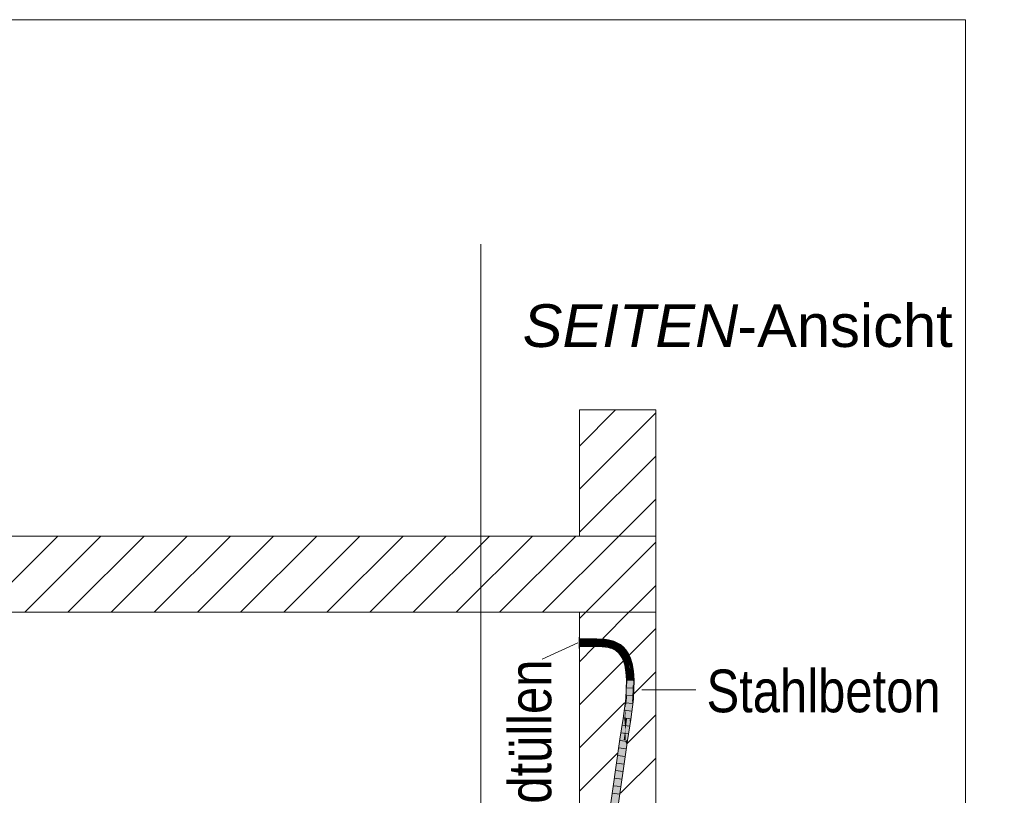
# Model space of a CAD drawing. Extents: x -720 to 300, y 62 to 1162.
# Tile 44 of 256: x 156 to 188, y 656 to 681. Entities that reach past the tile are written whole.
import ezdxf
from ezdxf.lldxf.tags import DXFTag

# ---------------------------------------------------------------- set-up
doc = ezdxf.new("R2010")
doc.units = 0
doc.layers.get('0').update_dxf_attribs({"lineweight": 13})
for name, color, linetype, lineweight, true_color in [('E_Detail_Beschriftung', 7, 'Continuous', 13, 0x009900), ('E_Detail_Wandschraffur', 7, 'Continuous', 5, 0xc0c0c0), ('E_Leerrohr 25-A06G93Y08I', 7, 'Continuous', 9, 0xff8000), ('E_Leerrohr 25-Shading', 7, 'Continuous', 9, 0xff8000)]:
    doc.layers.add(name, color=color, linetype=linetype, lineweight=lineweight, true_color=true_color)
doc.layers.add('E_Detail_Linie_Text_Bem', color=7, linetype='Continuous', lineweight=13)
doc.styles.get("Standard").update_dxf_attribs({"font": 'ARIALN.TTF'})
tags = doc.linetypes.add('fein_strichliert', pattern=[4, 1, -2, 1]).pattern_tags.tags
tags[8:9] = [DXFTag(74, 4), DXFTag(75, 0), DXFTag(340, '0'), DXFTag(46, 0.0), DXFTag(50, 0.0), DXFTag(44, 0.0), DXFTag(45, 0.0)]
tags[6:7] = [DXFTag(74, 4), DXFTag(75, 0), DXFTag(340, '0'), DXFTag(46, 0.0), DXFTag(50, 0.0), DXFTag(44, 0.0), DXFTag(45, 0.0)]
tags[4:5] = [DXFTag(74, 4), DXFTag(75, 0), DXFTag(340, '0'), DXFTag(46, 0.0), DXFTag(50, 0.0), DXFTag(44, 0.0), DXFTag(45, 0.0)]
tags = doc.linetypes.add('fein_strichliert-A06G93Y38I', pattern=[4, 1, -2, 1]).pattern_tags.tags
tags[8:9] = [DXFTag(74, 4), DXFTag(75, 0), DXFTag(340, '0'), DXFTag(46, 0.0), DXFTag(50, 0.0), DXFTag(44, 0.0), DXFTag(45, 0.0)]
tags[6:7] = [DXFTag(74, 4), DXFTag(75, 0), DXFTag(340, '0'), DXFTag(46, 0.0), DXFTag(50, 0.0), DXFTag(44, 0.0), DXFTag(45, 0.0)]
tags[4:5] = [DXFTag(74, 4), DXFTag(75, 0), DXFTag(340, '0'), DXFTag(46, 0.0), DXFTag(50, 0.0), DXFTag(44, 0.0), DXFTag(45, 0.0)]
tags = doc.linetypes.add('STRICHPUNKT2-A06G93Y18I', pattern=[12.7, 6.35, -3.175, 0, -3.175]).pattern_tags.tags
tags[10:11] = [DXFTag(74, 4), DXFTag(75, 0), DXFTag(340, '0'), DXFTag(46, 0.0), DXFTag(50, 0.0), DXFTag(44, 0.0), DXFTag(45, 0.0)]
tags[8:9] = [DXFTag(74, 4), DXFTag(75, 0), DXFTag(340, '0'), DXFTag(46, 0.0), DXFTag(50, 0.0), DXFTag(44, 0.0), DXFTag(45, 0.0)]
tags[6:7] = [DXFTag(74, 4), DXFTag(75, 0), DXFTag(340, '0'), DXFTag(46, 0.0), DXFTag(50, 0.0), DXFTag(44, 0.0), DXFTag(45, 0.0)]
tags[4:5] = [DXFTag(74, 4), DXFTag(75, 0), DXFTag(340, '0'), DXFTag(46, 0.0), DXFTag(50, 0.0), DXFTag(44, 0.0), DXFTag(45, 0.0)]

# ---------------------------------------------------------------- blocks, each defined once
blk = doc.blocks.new('Shading-A06G93SJ8I', base_point=(174.288, 726.756))
at = {"layer": 'E_Leerrohr 25-Shading', "color": 31, "true_color": 0xecb67f}
for points in [[(173.932, 660.906), (173.932, 661.096), (173.926, 660.906), (173.926, 661.096)], [(173.932, 660.906), (173.932, 661.096), (173.926, 660.906), (173.926, 661.096)], [(173.932, 660.874), (173.932, 660.906), (173.926, 660.874), (173.926, 660.906)], [(173.932, 660.874), (173.932, 660.906), (173.926, 660.874), (173.926, 660.906)], [(173.926, 660.716), (173.932, 660.716), (173.926, 660.874), (173.932, 660.874)], [(173.926, 660.716), (173.932, 660.716), (173.926, 660.874), (173.932, 660.874)], [(173.932, 661.031), (173.932, 660.906), (174.082, 661.031), (174.207, 660.906)], [(173.932, 661.031), (173.932, 660.906), (174.082, 661.031), (174.207, 660.906)], [(173.932, 660.906), (173.932, 660.781), (174.207, 660.906), (174.082, 660.781)], [(173.932, 660.906), (173.932, 660.781), (174.207, 660.906), (174.082, 660.781)], [(174.207, 660.906), (174.272, 660.906), (174.082, 661.031), (174.147, 661.031)], [(174.207, 660.906), (174.272, 660.906), (174.082, 661.031), (174.147, 661.031)], [(174.082, 660.781), (174.147, 660.781), (174.207, 660.906), (174.272, 660.906)], [(174.082, 660.781), (174.147, 660.781), (174.207, 660.906), (174.272, 660.906)], [(174.147, 661.031), (174.272, 660.906), (174.326, 661.031), (174.326, 660.96)], [(174.147, 661.031), (174.272, 660.906), (174.326, 661.031), (174.326, 660.96)], [(174.272, 660.906), (174.147, 660.781), (174.326, 660.852), (174.326, 660.781)], [(174.272, 660.906), (174.147, 660.781), (174.326, 660.852), (174.326, 660.781)], [(174.326, 660.96), (174.272, 660.906), (174.326, 660.92), (174.312, 660.906)], [(174.326, 660.96), (174.272, 660.906), (174.326, 660.92), (174.312, 660.906)], [(174.312, 660.906), (174.272, 660.906), (174.326, 660.892), (174.326, 660.852)], [(174.312, 660.906), (174.272, 660.906), (174.326, 660.892), (174.326, 660.852)], [(174.312, 660.906), (174.326, 660.906), (174.326, 660.92)], [(174.312, 660.906), (174.326, 660.906), (174.326, 660.92)], [(174.326, 660.906), (174.312, 660.906), (174.326, 660.892)], [(174.326, 660.906), (174.312, 660.906), (174.326, 660.892)]]:
    blk.add_solid(points, dxfattribs=at)
at = {"layer": 'E_Leerrohr 25-Shading', "color": 43, "true_color": 0xd7ab7f}
for points in [[(173.932, 660.995), (174.082, 661.033), (173.932, 661.031)], [(173.932, 660.995), (174.116, 660.997), (174.082, 661.033), (174.116, 661.02)], [(173.932, 660.781), (174.119, 660.82), (173.932, 660.818)], [(174.119, 660.82), (173.932, 660.781), (174.119, 660.799), (174.086, 660.784)], [(173.932, 660.781), (174.082, 660.783), (174.086, 660.784)], [(174.116, 661.02), (174.115, 661.033), (174.082, 661.033)], [(174.086, 660.784), (174.082, 660.783), (174.119, 660.785), (174.119, 660.783)], [(174.119, 660.799), (174.086, 660.784), (174.119, 660.785)], [(174.115, 661.033), (174.236, 660.999), (174.147, 661.034)], [(174.115, 661.033), (174.116, 661.02), (174.236, 660.999), (174.171, 660.998)], [(174.116, 661.02), (174.116, 660.997), (174.171, 660.998)], [(174.236, 660.822), (174.119, 660.799), (174.152, 660.786), (174.119, 660.785)], [(174.119, 660.799), (174.236, 660.822), (174.171, 660.821)], [(174.119, 660.82), (174.119, 660.799), (174.171, 660.821)], [(174.119, 660.785), (174.119, 660.783), (174.152, 660.786), (174.147, 660.784)], [(174.236, 660.999), (174.307, 661), (174.147, 661.034), (174.307, 661.037)], [(174.152, 660.786), (174.147, 660.784), (174.309, 660.791), (174.309, 660.787)], [(174.267, 660.823), (174.236, 660.822), (174.309, 660.791), (174.152, 660.786)], [(174.308, 660.824), (174.267, 660.823), (174.308, 660.816)], [(174.267, 660.823), (174.309, 660.791), (174.308, 660.816)], [(174.307, 661), (174.309, 661), (174.307, 661.037), (174.397, 661.037)], [(174.309, 660.824), (174.308, 660.824), (174.339, 660.811), (174.308, 660.816)], [(174.308, 660.816), (174.309, 660.791), (174.339, 660.811), (174.388, 660.791)], [(174.437, 661.037), (174.397, 661.037), (174.349, 661), (174.309, 661)], [(174.407, 660.8), (174.349, 660.824), (174.339, 660.811), (174.309, 660.824)], [(174.309, 660.791), (174.309, 660.787), (174.388, 660.791), (174.397, 660.787)], [(174.388, 660.791), (174.427, 660.791), (174.339, 660.811), (174.407, 660.8)], [(174.462, 661.037), (174.437, 661.037), (174.374, 661), (174.349, 661)], [(174.45, 660.792), (174.374, 660.824), (174.407, 660.8), (174.349, 660.824)], [(174.374, 661), (174.5, 661), (174.462, 661.037), (174.501, 661.037)], [(174.462, 660.787), (174.495, 660.787), (174.374, 660.824), (174.496, 660.824)], [(174.437, 660.787), (174.427, 660.791), (174.397, 660.787), (174.388, 660.791)], [(174.427, 660.791), (174.453, 660.791), (174.407, 660.8), (174.45, 660.792)], [(174.462, 660.787), (174.453, 660.791), (174.437, 660.787), (174.427, 660.791)], [(174.495, 660.787), (174.675, 660.779), (174.496, 660.824), (174.677, 660.813)], [(174.496, 660.824), (174.677, 660.813), (174.668, 660.816), (174.677, 660.813)], [(174.688, 660.992), (174.69, 661.028), (174.5, 661), (174.501, 661.037)], [(174.677, 660.813), (174.677, 660.815), (174.668, 660.816)], [(174.675, 660.779), (174.728, 660.773), (174.677, 660.813), (174.732, 660.807)], [(174.677, 660.813), (174.732, 660.807), (174.677, 660.815), (174.732, 660.809)], [(174.732, 660.809), (174.732, 660.81), (174.677, 660.815)], [(174.751, 660.986), (174.755, 661.022), (174.688, 660.992), (174.69, 661.028)], [(174.728, 660.773), (174.782, 660.767), (174.732, 660.807), (174.787, 660.799)], [(174.787, 660.802), (174.787, 660.803), (174.732, 660.809), (174.732, 660.81)], [(174.732, 660.807), (174.787, 660.799), (174.732, 660.809), (174.787, 660.802)], [(174.812, 660.978), (174.817, 661.014), (174.751, 660.986), (174.755, 661.022)], [(174.782, 660.767), (174.834, 660.758), (174.787, 660.799), (174.84, 660.788)], [(174.787, 660.802), (174.84, 660.792), (174.787, 660.803), (174.84, 660.793)], [(174.787, 660.799), (174.84, 660.788), (174.787, 660.802), (174.84, 660.792)], [(174.871, 660.968), (174.878, 661.004), (174.812, 660.978), (174.817, 661.014)], [(174.834, 660.758), (174.871, 660.751), (174.84, 660.788), (174.877, 660.779)], [(174.878, 660.785), (174.878, 660.787), (174.84, 660.793), (174.841, 660.794)], [(174.84, 660.792), (174.877, 660.783), (174.84, 660.793), (174.878, 660.785)], [(174.84, 660.788), (174.877, 660.779), (174.84, 660.792), (174.877, 660.783)], [(174.916, 660.96), (174.923, 660.995), (174.871, 660.968), (174.878, 661.004)], [(174.871, 660.751), (174.906, 660.743), (174.877, 660.779), (174.913, 660.769)], [(174.877, 660.783), (174.914, 660.773), (174.878, 660.785), (174.914, 660.775)], [(174.877, 660.779), (174.913, 660.769), (174.877, 660.783), (174.914, 660.773)], [(174.878, 660.785), (174.914, 660.775), (174.878, 660.787), (174.915, 660.777)], [(174.906, 660.743), (174.94, 660.733), (174.913, 660.769), (174.947, 660.758)], [(174.913, 660.769), (174.947, 660.758), (174.914, 660.773), (174.948, 660.762)], [(174.914, 660.775), (174.949, 660.764), (174.915, 660.777), (174.95, 660.767)], [(174.914, 660.773), (174.948, 660.762), (174.914, 660.775), (174.949, 660.764)], [(174.95, 660.767), (174.95, 660.768), (174.915, 660.777), (174.915, 660.778)], [(174.916, 660.96), (174.968, 660.985), (174.923, 660.995)], [(174.916, 660.96), (174.954, 660.951), (174.968, 660.985), (174.96, 660.956)], [(174.947, 660.758), (174.94, 660.733), (174.95, 660.757)], [(174.95, 660.757), (174.94, 660.733), (174.973, 660.741), (174.967, 660.725)], [(174.948, 660.762), (174.947, 660.758), (174.951, 660.761), (174.95, 660.757)], [(174.951, 660.761), (174.952, 660.763), (174.948, 660.762), (174.949, 660.764)], [(174.949, 660.764), (174.952, 660.763), (174.95, 660.767), (174.953, 660.766)], [(174.953, 660.766), (174.954, 660.767), (174.95, 660.767), (174.95, 660.768)], [(174.966, 660.75), (174.962, 660.757), (174.95, 660.757), (174.951, 660.761)], [(174.95, 660.757), (174.973, 660.741), (174.966, 660.75)], [(174.951, 660.761), (174.962, 660.757), (174.952, 660.763), (174.959, 660.761)], [(174.952, 660.763), (174.959, 660.761), (174.953, 660.766), (174.956, 660.765)], [(174.956, 660.765), (174.954, 660.767), (174.953, 660.766)], [(174.954, 660.951), (174.959, 660.95), (174.96, 660.956)], [(174.973, 660.741), (174.98, 660.759), (174.954, 660.767)], [(174.959, 660.95), (175.001, 660.938), (174.99, 660.979), (175.011, 660.973)], [(174.959, 660.95), (174.99, 660.979), (174.96, 660.956)], [(174.99, 660.979), (174.968, 660.985), (174.96, 660.956)], [(174.991, 660.715), (174.98, 660.759), (174.973, 660.741)], [(174.98, 660.759), (174.991, 660.715), (175.072, 660.717), (175.057, 660.687)], [(174.98, 660.759), (174.98, 660.759), (175.073, 660.72), (175.072, 660.717)], [(175.046, 660.923), (175.059, 660.957), (175.001, 660.938), (175.011, 660.973)], [(175.154, 660.877), (175.171, 660.91), (175.046, 660.923), (175.059, 660.957)], [(175.254, 660.816), (175.276, 660.846), (175.154, 660.877), (175.171, 660.91)], [(175.343, 660.742), (175.369, 660.768), (175.254, 660.816), (175.276, 660.846)], [(175.422, 660.655), (175.451, 660.678), (175.343, 660.742), (175.369, 660.768)], [(174.967, 660.725), (174.991, 660.715), (174.973, 660.741)], [(175.057, 660.687), (175.131, 660.642), (175.072, 660.717), (175.147, 660.665)], [(175.072, 660.717), (175.147, 660.665), (175.073, 660.72), (175.15, 660.67)], [(175.15, 660.67), (175.152, 660.672), (175.073, 660.72)], [(175.131, 660.642), (175.196, 660.588), (175.147, 660.665), (175.21, 660.603)], [(175.147, 660.665), (175.21, 660.603), (175.15, 660.67), (175.216, 660.609)], [(175.15, 660.67), (175.216, 660.609), (175.152, 660.672), (175.219, 660.612)], [(175.219, 660.612), (175.221, 660.614), (175.152, 660.672)], [(175.196, 660.588), (175.251, 660.527), (175.21, 660.603), (175.261, 660.534)], [(175.21, 660.603), (175.261, 660.534), (175.216, 660.609), (175.268, 660.54)], [(175.216, 660.609), (175.268, 660.54), (175.219, 660.612), (175.274, 660.544)], [(175.219, 660.612), (175.274, 660.544), (175.221, 660.614), (175.279, 660.547)], [(175.279, 660.547), (175.281, 660.549), (175.221, 660.614)], [(175.251, 660.527), (175.302, 660.45), (175.261, 660.534)], [(175.261, 660.534), (175.302, 660.45), (175.268, 660.54), (175.293, 660.492)], [(175.268, 660.54), (175.293, 660.492), (175.274, 660.544), (175.286, 660.522)], [(175.274, 660.544), (175.286, 660.522), (175.279, 660.547), (175.282, 660.541)], [(175.282, 660.541), (175.281, 660.549), (175.279, 660.547)], [(175.282, 660.541), (175.342, 660.438), (175.281, 660.549), (175.347, 660.441)], [(175.347, 660.441), (175.351, 660.443), (175.281, 660.549)], [(175.334, 660.434), (175.342, 660.438), (175.286, 660.522), (175.282, 660.541)], [(175.286, 660.522), (175.293, 660.492), (175.334, 660.434), (175.325, 660.429)], [(175.293, 660.492), (175.302, 660.45), (175.325, 660.429), (175.319, 660.425)], [(175.325, 660.429), (175.342, 660.374), (175.334, 660.434), (175.345, 660.4)], [(175.334, 660.434), (175.345, 660.4), (175.342, 660.438), (175.348, 660.421)], [(175.342, 660.438), (175.348, 660.421), (175.347, 660.441), (175.35, 660.434)], [(175.35, 660.434), (175.351, 660.443), (175.347, 660.441)], [(175.386, 660.313), (175.395, 660.316), (175.348, 660.421), (175.35, 660.434)], [(175.35, 660.434), (175.351, 660.442), (175.351, 660.443)], [(175.35, 660.434), (175.395, 660.316), (175.351, 660.442), (175.403, 660.319)], [(175.403, 660.319), (175.407, 660.321), (175.351, 660.442)], [(175.422, 660.655), (175.423, 660.653), (175.451, 660.678), (175.46, 660.664)], [(175.423, 660.653), (175.505, 660.528), (175.46, 660.664), (175.538, 660.546)], [(175.572, 660.384), (175.606, 660.397), (175.505, 660.528), (175.538, 660.546)], [(175.319, 660.425), (175.342, 660.374), (175.325, 660.429)], [(175.345, 660.4), (175.342, 660.374), (175.376, 660.309), (175.373, 660.308)], [(175.348, 660.421), (175.345, 660.4), (175.386, 660.313), (175.376, 660.309)], [(175.376, 660.309), (175.373, 660.308), (175.376, 660.304)], [(175.376, 660.304), (175.373, 660.308), (175.38, 660.284)], [(175.386, 660.313), (175.376, 660.309), (175.391, 660.29), (175.376, 660.304)], [(175.391, 660.29), (175.376, 660.304), (175.413, 660.178), (175.38, 660.284)], [(175.391, 660.29), (175.404, 660.278), (175.386, 660.313), (175.395, 660.316)], [(175.413, 660.178), (175.404, 660.278), (175.391, 660.29)], [(175.395, 660.316), (175.404, 660.278), (175.403, 660.319), (175.416, 660.266)], [(175.403, 660.319), (175.416, 660.266), (175.407, 660.321), (175.425, 660.258)], [(175.413, 660.178), (175.414, 660.176), (175.404, 660.278), (175.419, 660.209)], [(175.404, 660.278), (175.419, 660.209), (175.416, 660.266), (175.424, 660.236)], [(175.419, 660.209), (175.414, 660.176), (175.426, 660.179)], [(175.426, 660.179), (175.414, 660.176), (175.434, 660.062)], [(175.416, 660.266), (175.424, 660.236), (175.425, 660.258), (175.426, 660.252)], [(175.426, 660.179), (175.438, 660.181), (175.419, 660.209), (175.424, 660.236)], [(175.424, 660.236), (175.429, 660.241), (175.426, 660.252)], [(175.424, 660.236), (175.438, 660.181), (175.429, 660.241), (175.439, 660.182)], [(175.426, 660.252), (175.427, 660.256), (175.425, 660.258)], [(175.429, 660.241), (175.427, 660.256), (175.426, 660.252)], [(175.456, 659.941), (175.442, 660.136), (175.426, 660.179), (175.438, 660.181)], [(175.456, 659.941), (175.426, 660.179), (175.434, 660.062)], [(175.427, 660.256), (175.429, 660.241), (175.45, 660.184), (175.446, 660.183)], [(175.429, 660.241), (175.439, 660.182), (175.446, 660.183)], [(175.442, 660.136), (175.439, 660.182), (175.438, 660.181)], [(175.439, 660.182), (175.462, 659.942), (175.446, 660.183), (175.477, 659.944)], [(175.462, 659.942), (175.439, 660.182), (175.461, 659.942), (175.442, 660.136)], [(175.442, 660.136), (175.456, 659.941), (175.461, 659.942)], [(175.446, 660.183), (175.45, 660.184), (175.45, 660.184)], [(175.446, 660.183), (175.477, 659.944), (175.45, 660.184), (175.487, 659.945)], [(175.487, 659.945), (175.493, 659.946), (175.45, 660.184)], [(175.622, 660.224), (175.658, 660.232), (175.572, 660.384), (175.606, 660.397)], [(175.668, 659.967), (175.705, 659.971), (175.622, 660.224), (175.658, 660.232)], [(175.461, 659.942), (175.456, 659.941), (175.46, 659.891)], [(175.462, 659.942), (175.461, 659.942), (175.468, 659.766), (175.46, 659.891)], [(175.462, 659.942), (175.468, 659.766), (175.477, 659.944), (175.476, 659.824)], [(175.476, 659.824), (175.468, 659.766), (175.476, 659.683), (175.474, 659.683)], [(175.477, 659.944), (175.476, 659.824), (175.487, 659.945), (175.487, 659.906)], [(175.487, 659.906), (175.476, 659.824), (175.492, 659.683), (175.476, 659.683)], [(175.487, 659.906), (175.493, 659.946), (175.487, 659.945)], [(175.492, 659.683), (175.505, 659.683), (175.487, 659.906), (175.493, 659.946)], [(175.505, 659.683), (175.511, 659.683), (175.493, 659.946)], [(175.668, 659.967), (175.724, 659.681), (175.705, 659.971)], [(175.668, 659.967), (175.669, 659.961), (175.724, 659.681), (175.708, 659.681)], [(175.708, 659.681), (175.669, 659.961), (175.689, 659.681), (175.685, 659.714)], [(175.47, 659.59), (175.448, 659.082), (175.462, 659.081)], [(175.468, 659.473), (175.464, 659.222), (175.472, 659.511), (175.477, 659.365)], [(175.472, 659.511), (175.47, 659.59), (175.468, 659.473)], [(175.47, 659.59), (175.474, 659.672), (175.473, 659.666)], [(175.47, 659.59), (175.472, 659.511), (175.474, 659.672), (175.476, 659.547)], [(175.476, 659.547), (175.472, 659.511), (175.479, 659.395), (175.477, 659.365)], [(175.474, 659.672), (175.474, 659.683), (175.473, 659.666)], [(175.476, 659.683), (175.474, 659.683), (175.474, 659.672)], [(175.492, 659.683), (175.476, 659.683), (175.476, 659.547), (175.474, 659.672)], [(175.476, 659.547), (175.479, 659.395), (175.492, 659.683), (175.505, 659.683)], [(175.505, 659.683), (175.479, 659.395), (175.511, 659.683), (175.482, 659.244)], [(175.482, 659.244), (175.485, 659.079), (175.511, 659.683)], [(175.694, 659.337), (175.689, 659.668), (175.678, 659.458), (175.687, 659.681)], [(175.685, 659.714), (175.687, 659.681), (175.689, 659.681)], [(175.689, 659.681), (175.687, 659.681), (175.689, 659.668)], [(175.708, 659.681), (175.689, 659.681), (175.716, 659.502), (175.689, 659.668)], [(175.705, 659.248), (175.716, 659.502), (175.699, 659.3), (175.689, 659.668)], [(175.699, 659.3), (175.689, 659.668), (175.694, 659.337)], [(175.716, 659.502), (175.724, 659.681), (175.708, 659.681)], [(175.477, 659.365), (175.464, 659.222), (175.471, 659.08), (175.462, 659.081)], [(175.477, 659.365), (175.471, 659.08), (175.481, 659.224)], [(175.471, 659.08), (175.485, 659.079), (175.481, 659.224)], [(175.479, 659.395), (175.477, 659.365), (175.482, 659.244), (175.481, 659.224)], [(175.481, 659.224), (175.485, 659.079), (175.482, 659.244)], [(175.678, 659.456), (175.661, 659.064), (175.681, 659.062)], [(175.678, 659.456), (175.697, 659.06), (175.678, 659.458), (175.694, 659.337)], [(175.697, 659.06), (175.678, 659.456), (175.681, 659.062)], [(175.702, 659.167), (175.699, 659.3), (175.697, 659.06), (175.694, 659.337)], [(175.702, 659.167), (175.705, 659.248), (175.699, 659.3)], [(175.448, 659.082), (175.366, 658.424), (175.442, 658.734), (175.402, 658.419)], [(175.448, 659.082), (175.442, 658.734), (175.462, 659.081)], [(175.456, 658.991), (175.442, 658.734), (175.471, 659.08), (175.485, 659.079)], [(175.462, 659.081), (175.456, 658.991), (175.471, 659.08)], [(175.661, 659.064), (175.577, 658.394), (175.661, 659.064), (175.579, 658.394)], [(175.657, 659.032), (175.579, 658.394), (175.605, 658.39)], [(175.605, 658.39), (175.657, 659.035), (175.657, 659.032)], [(175.605, 658.39), (175.664, 658.79), (175.657, 659.035), (175.663, 658.822)], [(175.663, 658.822), (175.661, 659.064), (175.657, 659.035)], [(175.681, 659.062), (175.661, 659.064), (175.664, 658.796), (175.663, 658.822)], [(175.663, 658.822), (175.664, 658.79), (175.664, 658.796)], [(175.664, 658.79), (175.697, 659.06), (175.681, 659.062)], [(175.664, 658.79), (175.605, 658.39), (175.613, 658.389)], [(175.366, 658.424), (175.258, 657.742), (175.402, 658.419), (175.289, 657.738)], [(175.289, 657.738), (175.294, 657.737), (175.402, 658.419)], [(175.579, 658.394), (175.469, 657.712), (175.587, 658.225), (175.505, 657.706)], [(175.577, 658.394), (175.469, 657.712), (175.579, 658.394)], [(175.579, 658.394), (175.587, 658.225), (175.605, 658.39)], [(175.587, 658.225), (175.613, 658.389), (175.605, 658.39)], [(175.258, 657.742), (174.992, 655.869), (175.294, 657.737), (174.955, 655.352)], [(175.452, 657.596), (174.955, 654.097), (175.489, 657.594), (174.992, 654.095)], [(175.505, 657.706), (175.469, 657.712), (175.489, 657.594), (175.452, 657.596)]]:
    blk.add_solid(points, dxfattribs=at)
at = {"layer": 'E_Leerrohr 25-Shading', "color": 31, "true_color": 0xfabd7f}
for points in [[(174.117, 660.908), (174.116, 660.997), (173.932, 660.906), (173.932, 660.995)], [(174.117, 660.907), (174.117, 660.908), (173.932, 660.906)], [(173.932, 660.818), (174.119, 660.82), (173.932, 660.906), (174.117, 660.907)], [(174.116, 660.997), (174.117, 660.908), (174.171, 660.998), (174.207, 660.91)], [(174.207, 660.91), (174.117, 660.908), (174.206, 660.907), (174.117, 660.907)], [(174.206, 660.907), (174.117, 660.907), (174.205, 660.903), (174.117, 660.905)], [(174.117, 660.905), (174.119, 660.82), (174.205, 660.903), (174.171, 660.821)], [(174.207, 660.91), (174.272, 660.911), (174.171, 660.998), (174.236, 660.999)], [(174.199, 660.889), (174.171, 660.821), (174.245, 660.844), (174.236, 660.822)], [(174.269, 660.903), (174.205, 660.903), (174.245, 660.844), (174.199, 660.889)], [(174.206, 660.907), (174.205, 660.903), (174.271, 660.908), (174.269, 660.903)], [(174.272, 660.911), (174.207, 660.91), (174.271, 660.908), (174.206, 660.907)], [(174.236, 660.999), (174.272, 660.911), (174.307, 661), (174.307, 660.995)], [(174.236, 660.822), (174.266, 660.823), (174.245, 660.844)], [(174.266, 660.823), (174.236, 660.822), (174.267, 660.823)], [(174.266, 660.823), (174.269, 660.903), (174.245, 660.844)], [(174.266, 660.823), (174.308, 660.825), (174.269, 660.903), (174.276, 660.903)], [(174.308, 660.824), (174.308, 660.825), (174.267, 660.823), (174.266, 660.823)], [(174.269, 660.903), (174.276, 660.903), (174.271, 660.908), (174.274, 660.908)], [(174.274, 660.908), (174.272, 660.911), (174.271, 660.908)], [(174.272, 660.911), (174.308, 660.912), (174.307, 660.995)], [(174.308, 660.908), (174.308, 660.912), (174.274, 660.908), (174.272, 660.911)], [(174.308, 660.902), (174.308, 660.908), (174.276, 660.903), (174.274, 660.908)], [(174.276, 660.903), (174.308, 660.825), (174.308, 660.902)], [(174.309, 661), (174.307, 661), (174.307, 660.995)], [(174.308, 660.912), (174.309, 661), (174.307, 660.995)], [(174.349, 661), (174.309, 661), (174.312, 660.912), (174.308, 660.912)], [(174.314, 660.908), (174.312, 660.912), (174.308, 660.908), (174.308, 660.912)], [(174.316, 660.902), (174.314, 660.908), (174.308, 660.902), (174.308, 660.908)], [(174.308, 660.902), (174.308, 660.824), (174.316, 660.902), (174.349, 660.824)], [(174.374, 661), (174.349, 661), (174.337, 660.912), (174.312, 660.912)], [(174.337, 660.912), (174.312, 660.912), (174.339, 660.908), (174.314, 660.908)], [(174.314, 660.908), (174.316, 660.902), (174.339, 660.908), (174.341, 660.902)], [(174.316, 660.902), (174.349, 660.824), (174.341, 660.902), (174.374, 660.824)], [(174.337, 660.912), (174.498, 660.912), (174.374, 661), (174.5, 661)], [(174.374, 660.824), (174.496, 660.824), (174.337, 660.912), (174.498, 660.912)], [(174.496, 660.824), (174.668, 660.816), (174.498, 660.912), (174.581, 660.908)], [(174.498, 660.912), (174.683, 660.908), (174.5, 661), (174.688, 660.992)], [(174.583, 660.91), (174.498, 660.912), (174.581, 660.908)], [(174.683, 660.908), (174.583, 660.91), (174.682, 660.903), (174.581, 660.908)], [(174.668, 660.816), (174.677, 660.815), (174.581, 660.908), (174.682, 660.903)], [(174.732, 660.81), (174.742, 660.898), (174.677, 660.815), (174.682, 660.903)], [(174.683, 660.908), (174.682, 660.903), (174.743, 660.905), (174.742, 660.899)], [(174.682, 660.903), (174.742, 660.898), (174.742, 660.899)], [(174.743, 660.905), (174.751, 660.986), (174.683, 660.908), (174.688, 660.992)], [(174.787, 660.803), (174.8, 660.89), (174.732, 660.81), (174.742, 660.898)], [(174.743, 660.905), (174.742, 660.899), (174.801, 660.901), (174.8, 660.894)], [(174.742, 660.899), (174.742, 660.898), (174.8, 660.894), (174.8, 660.89)], [(174.801, 660.901), (174.812, 660.978), (174.743, 660.905), (174.751, 660.986)], [(174.841, 660.794), (174.856, 660.881), (174.787, 660.803), (174.8, 660.89)], [(174.801, 660.901), (174.8, 660.894), (174.859, 660.896), (174.857, 660.888)], [(174.857, 660.888), (174.8, 660.894), (174.856, 660.884), (174.8, 660.891)], [(174.8, 660.891), (174.8, 660.89), (174.856, 660.884), (174.856, 660.881)], [(174.859, 660.896), (174.871, 660.968), (174.801, 660.901), (174.812, 660.978)], [(174.878, 660.787), (174.897, 660.873), (174.841, 660.794), (174.856, 660.881)], [(174.899, 660.883), (174.857, 660.888), (174.898, 660.878), (174.856, 660.884)], [(174.856, 660.884), (174.856, 660.881), (174.898, 660.878), (174.897, 660.873)], [(174.859, 660.896), (174.857, 660.888), (174.901, 660.892), (174.899, 660.883)], [(174.901, 660.892), (174.916, 660.96), (174.859, 660.896), (174.871, 660.968)], [(174.915, 660.778), (174.937, 660.864), (174.878, 660.787), (174.897, 660.873)], [(174.9, 660.878), (174.897, 660.873), (174.939, 660.871), (174.937, 660.864)], [(174.898, 660.878), (174.897, 660.873), (174.9, 660.878)], [(174.904, 660.882), (174.899, 660.883), (174.9, 660.878), (174.898, 660.878)], [(174.91, 660.891), (174.901, 660.892), (174.904, 660.882), (174.899, 660.883)], [(174.94, 660.877), (174.904, 660.882), (174.939, 660.871), (174.9, 660.878)], [(174.916, 660.96), (174.901, 660.892), (174.954, 660.951), (174.91, 660.891)], [(174.943, 660.887), (174.91, 660.891), (174.94, 660.877), (174.904, 660.882)], [(174.954, 660.951), (174.91, 660.891), (174.943, 660.888), (174.943, 660.887)], [(174.915, 660.778), (174.939, 660.863), (174.937, 660.864)], [(174.915, 660.778), (174.95, 660.768), (174.939, 660.863), (174.953, 660.776)], [(174.939, 660.871), (174.937, 660.864), (174.94, 660.871), (174.939, 660.863)], [(174.939, 660.863), (174.976, 660.853), (174.959, 660.95), (175.001, 660.938)], [(174.939, 660.863), (174.959, 660.95), (174.943, 660.888)], [(174.941, 660.877), (174.94, 660.877), (174.94, 660.871), (174.939, 660.871)], [(174.953, 660.776), (174.976, 660.853), (174.939, 660.863)], [(174.943, 660.888), (174.94, 660.877), (174.941, 660.877)], [(174.943, 660.888), (174.959, 660.95), (174.954, 660.951)], [(174.95, 660.768), (174.954, 660.767), (174.953, 660.776)], [(174.954, 660.767), (174.976, 660.853), (174.953, 660.776)], [(174.954, 660.767), (174.98, 660.759), (174.976, 660.853), (175.013, 660.841)], [(175.013, 660.841), (175.046, 660.923), (174.976, 660.853), (175.001, 660.938)], [(175.073, 660.72), (175.114, 660.798), (174.98, 660.759), (175.013, 660.841)], [(175.117, 660.806), (175.154, 660.877), (175.013, 660.842), (175.046, 660.923)], [(175.013, 660.841), (175.114, 660.798), (175.013, 660.842), (175.117, 660.806)], [(175.152, 660.672), (175.203, 660.744), (175.073, 660.72), (175.114, 660.798)], [(175.117, 660.806), (175.114, 660.798), (175.217, 660.763), (175.208, 660.75)], [(175.114, 660.798), (175.203, 660.744), (175.208, 660.75)], [(175.217, 660.763), (175.254, 660.816), (175.117, 660.806), (175.154, 660.877)], [(175.217, 660.763), (175.208, 660.75), (175.314, 660.712), (175.298, 660.695)], [(175.314, 660.712), (175.343, 660.742), (175.217, 660.763), (175.254, 660.816)], [(175.221, 660.614), (175.282, 660.678), (175.152, 660.672), (175.203, 660.744)], [(175.298, 660.695), (175.208, 660.75), (175.287, 660.684), (175.203, 660.744)], [(175.203, 660.744), (175.282, 660.678), (175.287, 660.684)], [(175.281, 660.549), (175.351, 660.602), (175.221, 660.614), (175.282, 660.678)], [(175.281, 660.549), (175.409, 660.514), (175.351, 660.602)], [(175.281, 660.549), (175.351, 660.443), (175.409, 660.514), (175.413, 660.477)], [(175.298, 660.695), (175.282, 660.678), (175.388, 660.63), (175.351, 660.602)], [(175.314, 660.712), (175.298, 660.695), (175.414, 660.65), (175.388, 660.63)], [(175.414, 660.65), (175.422, 660.655), (175.314, 660.712), (175.343, 660.742)], [(175.414, 660.65), (175.351, 660.602), (175.422, 660.644), (175.409, 660.514)], [(175.351, 660.443), (175.407, 660.321), (175.413, 660.477), (175.423, 660.327)], [(175.409, 660.514), (175.428, 660.485), (175.423, 660.653), (175.505, 660.528)], [(175.413, 660.477), (175.428, 660.485), (175.409, 660.514)], [(175.423, 660.327), (175.489, 660.352), (175.413, 660.477), (175.428, 660.485)], [(175.422, 660.655), (175.414, 660.65), (175.423, 660.653), (175.422, 660.644)], [(175.428, 660.485), (175.5, 660.356), (175.505, 660.528), (175.572, 660.384)], [(175.428, 660.485), (175.489, 660.352), (175.5, 660.356)], [(175.407, 660.321), (175.427, 660.256), (175.423, 660.327)], [(175.427, 660.256), (175.489, 660.352), (175.423, 660.327)], [(175.427, 660.256), (175.45, 660.184), (175.489, 660.352), (175.536, 660.204)], [(175.493, 659.946), (175.581, 659.956), (175.45, 660.184), (175.536, 660.204)], [(175.5, 660.356), (175.489, 660.352), (175.569, 660.212), (175.545, 660.206)], [(175.489, 660.352), (175.536, 660.204), (175.545, 660.206)], [(175.569, 660.212), (175.622, 660.224), (175.5, 660.356), (175.572, 660.384)], [(175.622, 659.961), (175.536, 660.204), (175.596, 659.958)], [(175.536, 660.204), (175.581, 659.956), (175.596, 659.958)], [(175.569, 660.212), (175.545, 660.206), (175.667, 659.967), (175.622, 659.961)], [(175.667, 659.967), (175.668, 659.967), (175.569, 660.212), (175.622, 660.224)], [(175.511, 659.683), (175.599, 659.682), (175.493, 659.946), (175.581, 659.956)], [(175.596, 659.958), (175.581, 659.956), (175.596, 659.957)], [(175.596, 659.957), (175.581, 659.956), (175.648, 659.681), (175.599, 659.682)], [(175.623, 659.958), (175.622, 659.961), (175.596, 659.957), (175.596, 659.958)], [(175.687, 659.681), (175.623, 659.958), (175.648, 659.681), (175.596, 659.957)], [(175.667, 659.967), (175.622, 659.961), (175.669, 659.961), (175.623, 659.958)], [(175.669, 659.961), (175.623, 659.958), (175.685, 659.714)], [(175.623, 659.958), (175.687, 659.681), (175.685, 659.714)], [(175.669, 659.961), (175.668, 659.967), (175.667, 659.967)], [(175.511, 659.683), (175.485, 659.079), (175.571, 659.682), (175.485, 659.079)], [(175.485, 659.079), (175.573, 659.071), (175.571, 659.682), (175.599, 659.682)], [(175.573, 659.071), (175.661, 659.064), (175.599, 659.682), (175.687, 659.681)], [(175.489, 658.447), (175.485, 659.079), (175.438, 658.414), (175.442, 658.734)], [(175.573, 659.071), (175.485, 659.079), (175.489, 658.447)], [(175.573, 659.071), (175.573, 659.071), (175.49, 658.407), (175.489, 658.447)], [(175.49, 658.407), (175.577, 658.394), (175.573, 659.071), (175.661, 659.064)], [(175.442, 658.734), (175.402, 658.419), (175.438, 658.414)], [(175.432, 658.061), (175.402, 658.419), (175.381, 657.724), (175.294, 657.737)], [(175.438, 658.414), (175.402, 658.419), (175.433, 658.07), (175.432, 658.061)], [(175.438, 658.414), (175.433, 658.069), (175.484, 658.408)], [(175.433, 658.069), (175.433, 658.049), (175.484, 658.408), (175.49, 658.407)], [(175.49, 658.407), (175.433, 658.049), (175.434, 658.017)], [(175.469, 657.712), (175.49, 658.407), (175.448, 657.715), (175.434, 658.017)], [(175.489, 658.447), (175.438, 658.414), (175.484, 658.408)], [(175.49, 658.407), (175.469, 657.712), (175.577, 658.394)], [(175.49, 658.407), (175.489, 658.447), (175.484, 658.408)], [(175.433, 658.049), (175.432, 658.061), (175.381, 657.724)], [(175.433, 658.049), (175.381, 657.724), (175.448, 657.715)], [(175.432, 658.061), (175.433, 658.049), (175.433, 658.07)], [(175.294, 657.737), (174.955, 655.352), (175.381, 657.724), (174.94, 654.618)], [(175.448, 657.715), (175.381, 657.724), (174.955, 654.097), (174.94, 654.618)], [(175.448, 657.715), (174.955, 654.097), (175.452, 657.596)], [(175.469, 657.712), (175.448, 657.715), (175.452, 657.596)]]:
    blk.add_solid(points, dxfattribs=at)
blk = doc.blocks.new('Referenz-A06G93Y68I')
at = {"layer": 'E_Detail_Linie_Text_Bem', "linetype": 'fein_strichliert-A06G93Y38I', "ltscale": 0.65}
for p, q in [((186.585, 681.333), (123.816, 681.333)), ((186.585, 620.017), (186.585, 681.333)), ((170.704, 621.098), (170.704, 673.977))]:
    blk.add_line(p, q, dxfattribs=at)
at = {"layer": 'E_Detail_Linie_Text_Bem', "linetype": 'Continuous', "ltscale": 0.13}
for p, q in [((173.932, 668.541), (176.432, 668.541)), ((173.932, 664.406), (173.932, 668.541)), ((176.432, 668.541), (176.432, 664.406)), ((176.432, 664.406), (125.105, 664.406)), ((176.432, 664.406), (173.932, 664.406)), ((176.432, 661.906), (176.432, 664.406)), ((125.105, 661.906), (173.932, 661.906)), ((135.498, 661.906), (176.432, 661.906)), ((173.932, 661.906), (176.432, 661.906)), ((173.932, 650.106), (173.932, 661.906)), ((176.432, 661.906), (176.432, 621.906))]:
    blk.add_line(p, q, dxfattribs=at)
at = {"layer": 'E_Detail_Linie_Text_Bem', "color": 0, "linetype": 'Continuous', "ltscale": 0.13}
for p, q in [((172.705, 660.369), (173.874, 660.901)), ((177.741, 659.361), (175.977, 659.361))]:
    blk.add_line(p, q, dxfattribs=at)
at = {"layer": 'E_Detail_Wandschraffur', "linetype": 'ByBlock', "ltscale": 0.13}
for p, q in [((173.932, 667.357), (175.116, 668.541)), ((173.932, 664.529), (176.432, 667.029)), ((154.339, 661.906), (156.839, 664.406)), ((157.168, 661.906), (159.668, 664.406)), ((159.996, 661.906), (162.496, 664.406)), ((162.824, 661.906), (165.324, 664.406)), ((165.653, 661.906), (168.153, 664.406)), ((168.481, 661.906), (170.981, 664.406)), ((171.31, 661.906), (173.81, 664.406)), ((174.138, 661.906), (176.432, 664.2)), ((173.932, 661.7), (174.138, 661.906)), ((175.564, 660.504), (176.432, 661.372)), ((173.932, 658.872), (175.362, 660.301)), ((175.51, 657.621), (176.432, 658.544)), ((173.932, 656.044), (175.184, 657.295))]:
    blk.add_line(p, q, dxfattribs=at)
at = {"layer": 'E_Detail_Wandschraffur', "linetype": 'fein_strichliert', "ltscale": 0.13}
for p, q in [((173.932, 665.943), (176.432, 668.443)), ((175.224, 664.406), (176.432, 665.615)), ((155.753, 661.906), (158.253, 664.406)), ((158.582, 661.906), (161.082, 664.406)), ((161.41, 661.906), (163.91, 664.406)), ((164.239, 661.906), (166.739, 664.406)), ((167.067, 661.906), (169.567, 664.406)), ((169.895, 661.906), (172.395, 664.406)), ((172.724, 661.906), (175.224, 664.406)), ((175.654, 662.008), (176.432, 662.786)), ((174.695, 661.049), (175.552, 661.906)), ((175.552, 661.906), (175.654, 662.008)), ((173.932, 660.286), (174.427, 660.781)), ((175.679, 659.204), (176.432, 659.958)), ((173.932, 657.458), (175.412, 658.937)), ((175.277, 655.974), (176.432, 657.129))]:
    blk.add_line(p, q, dxfattribs=at)
at = {"layer": 'E_Leerrohr 25-A06G93Y08I', "linetype": 'Continuous', "ltscale": 0.13}
for p, q in [((173.932, 661.096), (173.926, 661.096)), ((173.926, 660.985), (173.926, 661.096)), ((173.932, 661.096), (173.926, 661.096)), ((173.926, 660.985), (173.926, 661.096)), ((173.932, 660.985), (173.932, 661.096)), ((173.932, 660.985), (173.932, 661.096)), ((173.926, 660.828), (173.926, 660.985)), ((173.926, 660.828), (173.926, 660.985)), ((173.926, 660.716), (173.926, 660.828)), ((173.926, 660.716), (173.926, 660.828)), ((174.115, 661.033), (173.932, 661.031)), ((174.326, 661.031), (173.932, 661.031)), ((173.932, 660.958), (173.932, 661.031)), ((173.932, 661.031), (173.932, 660.781)), ((174.326, 661.031), (173.932, 661.031)), ((173.932, 660.958), (173.932, 661.031)), ((173.932, 660.828), (173.932, 660.985)), ((173.932, 660.828), (173.932, 660.985)), ((173.932, 660.854), (173.932, 660.958)), ((173.932, 660.854), (173.932, 660.958)), ((173.932, 660.781), (173.932, 660.854)), ((173.932, 660.781), (173.932, 660.854)), ((173.932, 660.716), (173.932, 660.828)), ((173.932, 660.716), (173.932, 660.828)), ((174.119, 660.783), (173.932, 660.781)), ((173.932, 660.781), (174.326, 660.781)), ((173.932, 660.781), (174.326, 660.781)), ((174.307, 661.037), (174.115, 661.033)), ((174.309, 660.787), (174.119, 660.783)), ((174.162, 661.027), (174.165, 660.792)), ((174.501, 661.037), (174.307, 661.037)), ((174.495, 660.787), (174.309, 660.787)), ((174.326, 660.958), (174.326, 661.031)), ((174.326, 660.958), (174.326, 661.031)), ((174.326, 660.854), (174.326, 660.958)), ((174.326, 660.854), (174.326, 660.958)), ((174.326, 660.781), (174.326, 660.854)), ((174.326, 660.781), (174.326, 660.854)), ((174.414, 661.029), (174.412, 660.794)), ((174.675, 660.779), (174.495, 660.787)), ((174.69, 661.028), (174.501, 661.037)), ((174.67, 661.022), (174.657, 660.787)), ((174.728, 660.773), (174.675, 660.779)), ((174.755, 661.022), (174.69, 661.028)), ((174.782, 660.767), (174.728, 660.773)), ((174.817, 661.014), (174.755, 661.022)), ((174.834, 660.758), (174.782, 660.767)), ((174.878, 661.004), (174.817, 661.014)), ((174.871, 660.751), (174.834, 660.758)), ((174.923, 660.995), (174.878, 661.004)), ((174.937, 660.985), (174.884, 660.756)), ((174.968, 660.985), (174.923, 660.995)), ((175.011, 660.973), (174.968, 660.985)), ((175.059, 660.957), (175.011, 660.973)), ((175.171, 660.91), (175.059, 660.957)), ((175.201, 660.882), (175.084, 660.679)), ((175.276, 660.846), (175.171, 660.91)), ((175.369, 660.768), (175.276, 660.846)), ((175.451, 660.678), (175.369, 660.768)), ((173.926, 660.716), (173.932, 660.716)), ((173.926, 660.716), (173.932, 660.716)), ((174.906, 660.743), (174.871, 660.751)), ((174.94, 660.733), (174.906, 660.743)), ((174.967, 660.725), (174.94, 660.733)), ((175.057, 660.687), (174.967, 660.725)), ((175.131, 660.642), (175.057, 660.687)), ((175.196, 660.588), (175.131, 660.642)), ((175.251, 660.527), (175.196, 660.588)), ((175.424, 660.696), (175.243, 660.547)), ((175.319, 660.425), (175.251, 660.527)), ((175.57, 660.457), (175.356, 660.361)), ((175.538, 660.546), (175.451, 660.678)), ((175.606, 660.397), (175.538, 660.546)), ((175.373, 660.308), (175.319, 660.425)), ((175.414, 660.176), (175.373, 660.308)), ((175.456, 659.941), (175.414, 660.176)), ((175.656, 660.197), (175.427, 660.147)), ((175.658, 660.232), (175.606, 660.397)), ((175.705, 659.971), (175.658, 660.232)), ((175.474, 659.683), (175.456, 659.941)), ((175.699, 659.938), (175.466, 659.913)), ((175.724, 659.681), (175.705, 659.971)), ((175.448, 659.082), (175.474, 659.683)), ((175.716, 659.675), (175.481, 659.678)), ((175.697, 659.06), (175.724, 659.681)), ((175.695, 659.168), (175.46, 659.185)), ((175.705, 659.422), (175.471, 659.431)), ((175.366, 658.424), (175.448, 659.082)), ((175.672, 658.917), (175.438, 658.94)), ((175.613, 658.389), (175.697, 659.06)), ((175.641, 658.666), (175.407, 658.694)), ((175.258, 657.742), (175.366, 658.424)), ((175.571, 658.168), (175.338, 658.202)), ((175.609, 658.416), (175.376, 658.448)), ((175.505, 657.706), (175.613, 658.389)), ((175.532, 657.921), (175.299, 657.955)), ((174.7, 653.814), (175.258, 657.742)), ((174.948, 653.784), (175.505, 657.706)), ((175.493, 657.674), (175.26, 657.708)), ((175.423, 657.18), (175.19, 657.212)), ((175.458, 657.427), (175.225, 657.46)), ((175.387, 656.932), (175.155, 656.965)), ((175.352, 656.685), (175.12, 656.717)), ((175.317, 656.438), (175.084, 656.469)), ((175.247, 655.943), (175.014, 655.974)), ((175.282, 656.19), (175.049, 656.222))]:
    blk.add_line(p, q, dxfattribs=at)
at = {"layer": 'E_Leerrohr 25-A06G93Y08I', "linetype": 'STRICHPUNKT2-A06G93Y18I', "lineweight": 5, "ltscale": 0.13}
blk.add_line((173.932, 660.906), (174.326, 660.906), dxfattribs=at)
blk.add_line((173.932, 660.906), (174.326, 660.906), dxfattribs=at)
at = {"layer": 'E_Detail_Beschriftung', "linetype": 'Continuous', "lineweight": -2, "ltscale": 0.25, "char_height": 1.4, "attachment_point": 1}
for s, insert in [('{\\fArial;-Ansicht}', (179.1, 672.004)), ('{\\fArial|b0|i1;SEITEN}', (172.07, 672.004))]:
    blk.add_mtext(s, dxfattribs=dict(at, insert=insert))
at = {"layer": 'E_Detail_Beschriftung', "linetype": 'Continuous', "ltscale": 0.13, "insert": (171.607, 653.669), "char_height": 1.4, "attachment_point": 1, "rotation": 90}
blk.add_mtext('{\\fArial Narrow;Endtüllen}', dxfattribs=at)
at = {"layer": 'E_Detail_Beschriftung', "linetype": 'Continuous', "ltscale": 0.13, "insert": (178.096, 660.028), "char_height": 1.4, "attachment_point": 1}
blk.add_mtext('{\\fArial Narrow;Stahlbeton}', dxfattribs=at)

msp = doc.modelspace()

# ---------------------------------------------------------------- block references
at = {"color": 8, "lineweight": 25, "ltscale": 0.25, "true_color": 0x808080}
msp.add_blockref('Referenz-A06G93Y68I', (0, 0), dxfattribs=at)
msp.add_blockref('Shading-A06G93SJ8I', (174.288, 726.756))

doc.saveas('drawing.dxf')
